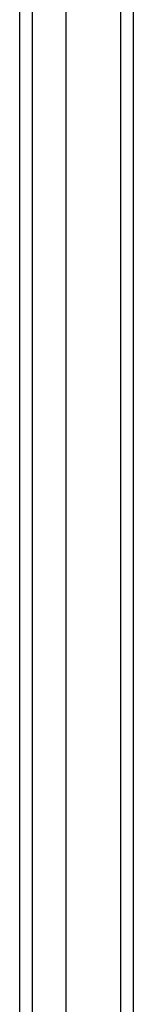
# Model space of a CAD drawing. Header units: inches. Extents: x 17 to 428, y 46 to 203.
# Tile 55 of 110: x 232.025 to 232.891, y 126.273 to 133.773. Entities that reach past the tile are written whole.
import ezdxf

# ---------------------------------------------------------------- set-up
doc = ezdxf.new("R2010")
doc.units = ezdxf.units.IN
doc.header["$MEASUREMENT"] = 0
doc.layers.add('Visible Edges(ANSI)', color=7, linetype='Continuous', lineweight=25)
doc.layers.add('Visible Tangent Edges(ANSI)', color=7, linetype='Continuous', lineweight=25)

msp = doc.modelspace()

# ---------------------------------------------------------------- linework, layer by layer
at = {"layer": 'Visible Edges(ANSI)'}
for p, q in [((232.3796, 111.9814), (232.3796, 140.564)), ((232.0252, 112.1698), (232.0252, 140.3756)), ((232.8914, 140.3987), (232.8914, 112.1467))]:
    msp.add_line(p, q, dxfattribs=at)
at = {"layer": 'Visible Tangent Edges(ANSI)'}
for p, q in [((232.7924, 141.1737), (232.7924, 111.3717)), ((232.1242, 112.0398), (232.1242, 140.5056))]:
    msp.add_line(p, q, dxfattribs=at)

doc.saveas('drawing.dxf')
